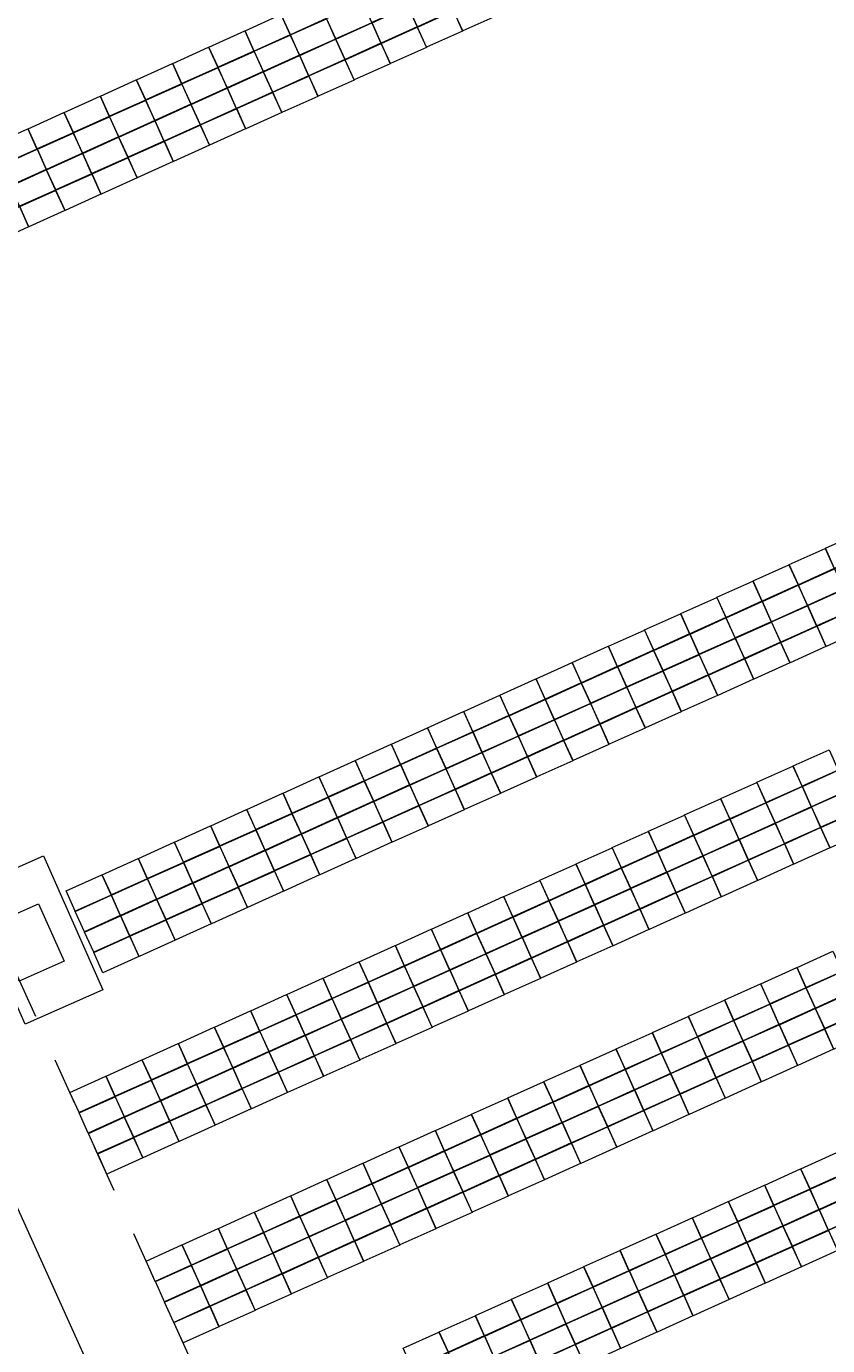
# Model space of a CAD drawing. Header units: metres. Extents: x 232744 to 233931, y 552844 to 554310.
# Tile 30 of 41: x 233578 to 233612, y 553873 to 553929. Entities that reach past the tile are written whole.
import ezdxf

# ---------------------------------------------------------------- set-up
doc = ezdxf.new("R2010")
doc.units = ezdxf.units.M
doc.linetypes.add('NLCS-HIDDEN', pattern=[4, 2, -2])
doc.layers.get('0').update_dxf_attribs({"lineweight": 18})
for name, color, linetype, lineweight in [('BH-N-contouren zonneakker', 251, 'NLCS-HIDDEN', 5), ('BH-N-hekwerk', 251, 'IE-TERREINAFSCHEIDING-KUNSTMATIG-OPEN', 18), ('BH-N-transformatorstations', 251, 'Continuous', 18), ('GP-Modules', 252, 'Continuous', 9)]:
    doc.layers.add(name, color=color, linetype=linetype, lineweight=lineweight)
doc.styles.add('Arial (bold)', font='arialbd.ttf')
doc.linetypes.add('IE-TERREINAFSCHEIDING-KUNSTMATIG-OPEN', pattern='A,7,-1.5,[67,NLCS.SHX,S=0.75,R=0,X=0,Y=0],-1.5', length=10)

# ---------------------------------------------------------------- blocks, each defined once
blk = doc.blocks.new('Transformatorstation')
at = {"layer": 'BH-N-hekwerk', "linetype": 'IE-TERREINAFSCHEIDING-KUNSTMATIG-OPEN', "flags": 128}
blk.add_lwpolyline([(-1.778, 3.07), (1.778, 3.07), (1.778, -3.07), (-1.778, -3.07)], close=True, dxfattribs=at)
at = {"layer": 'BH-N-transformatorstations', "flags": 128}
blk.add_lwpolyline([(-1.278, 1.32), (0.778, 1.32), (0.778, -1.32), (-1.278, -1.32)], close=True, dxfattribs=at)
at = {"layer": 'BH-N-transformatorstations', "insert": (-0.25, 0), "char_height": 0.00303, "attachment_point": 4, "line_spacing_factor": 0.992596, "style": 'Arial (bold)'}
blk.add_mtext('T', dxfattribs=at)
blk = doc.blocks.new('fs_3851793_full')
for p, q in [((0, 0), (1.65, 0)), ((0, -0.931), (0, 0)), ((1.65, 0), (1.65, -0.931)), ((1.65, -0.931), (0, -0.931)), ((0, -0.943), (1.65, -0.943)), ((0, -1.874), (0, -0.943)), ((1.65, -0.943), (1.65, -1.874)), ((1.65, -1.874), (0, -1.874)), ((0, -1.886), (1.65, -1.886)), ((0, -2.818), (0, -1.886)), ((1.65, -1.886), (1.65, -2.818)), ((1.65, -2.818), (0, -2.818)), ((0, -2.83), (1.65, -2.83)), ((0, -3.761), (0, -2.83)), ((1.65, -2.83), (1.65, -3.761)), ((1.65, -3.761), (0, -3.761))]:
    blk.add_line(p, q)
blk = doc.blocks.new('fs_3851792_full')
for p, q in [((0, 0), (1.65, 0)), ((0, -0.931), (0, 0)), ((1.65, 0), (1.65, -0.931)), ((1.65, -0.931), (0, -0.931)), ((0, -0.943), (1.65, -0.943)), ((0, -1.874), (0, -0.943)), ((1.65, -0.943), (1.65, -1.874)), ((1.65, -1.874), (0, -1.874)), ((0, -1.886), (1.65, -1.886)), ((0, -2.818), (0, -1.886)), ((1.65, -1.886), (1.65, -2.818)), ((1.65, -2.818), (0, -2.818)), ((0, -2.83), (1.65, -2.83)), ((0, -3.761), (0, -2.83)), ((1.65, -2.83), (1.65, -3.761)), ((1.65, -3.761), (0, -3.761))]:
    blk.add_line(p, q)

msp = doc.modelspace()

# ---------------------------------------------------------------- linework, layer by layer
at = {"layer": 'BH-N-contouren zonneakker', "flags": 128}
msp.add_lwpolyline([(233696.21, 554028.703), (233771.841, 554063.79), (233855.886, 553897.064), (233621.819, 553791.402), (233544.962, 553961.662)], close=True, dxfattribs=at)
at = {"layer": 'BH-N-hekwerk', "flags": 128}
msp.add_lwpolyline([(233694.558, 554032.346), (233773.67, 554069.048), (233861.337, 553895.136), (233619.819, 553786.11), (233539.659, 553963.687)], close=True, dxfattribs=at)

# ---------------------------------------------------------------- block references
at = {"layer": 'BH-N-transformatorstations', "rotation": 23.90528140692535}
msp.add_blockref('Transformatorstation', (233578.52, 553890.405), dxfattribs=at)
at = {"layer": 'GP-Modules'}
for name, p, rotation in [('fs_3851793_full', (233594.927, 553931.943, 2.169), 24.29533370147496), ('fs_3851793_full', (233593.412, 553931.259, 2.169), 24.29533370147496), ('fs_3851793_full', (233591.896, 553930.575, 2.169), 24.29533370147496), ('fs_3851793_full', (233590.381, 553929.891, 2.169), 24.29533370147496), ('fs_3851793_full', (233588.865, 553929.207, 2.169), 24.29533370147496), ('fs_3851793_full', (233587.35, 553928.523, 2.169), 24.29533370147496), ('fs_3851793_full', (233585.834, 553927.839, 2.169), 24.29533370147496), ('fs_3851793_full', (233584.319, 553927.155, 2.169), 24.29533370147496), ('fs_3851793_full', (233582.804, 553926.47, 2.169), 24.29533370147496), ('fs_3851793_full', (233581.288, 553925.786, 2.169), 24.29533370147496), ('fs_3851793_full', (233579.773, 553925.102, 2.169), 24.29533370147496), ('fs_3851793_full', (233578.257, 553924.418, 2.169), 24.29533370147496), ('fs_3851793_full', (233576.742, 553923.734, 2.169), 24.29533370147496), ('fs_3851793_full', (233575.226, 553923.05, 2.169), 24.29533370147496), ('fs_3851792_full', (233611.672, 553906.828, 2.169), 24.29533370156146), ('fs_3851792_full', (233610.156, 553906.144, 2.169), 24.29533370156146), ('fs_3851792_full', (233608.641, 553905.46, 2.169), 24.29533370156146), ('fs_3851792_full', (233607.125, 553904.776, 2.169), 24.29533370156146), ('fs_3851792_full', (233605.61, 553904.092, 2.169), 24.29533370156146), ('fs_3851792_full', (233604.094, 553903.408, 2.169), 24.29533370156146), ('fs_3851792_full', (233602.579, 553902.724, 2.169), 24.29533370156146), ('fs_3851792_full', (233601.064, 553902.04, 2.169), 24.29533370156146), ('fs_3851792_full', (233599.548, 553901.355, 2.169), 24.29533370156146), ('fs_3851792_full', (233598.033, 553900.671, 2.169), 24.29533370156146), ('fs_3851792_full', (233596.517, 553899.987, 2.169), 24.29533370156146), ('fs_3851792_full', (233595.002, 553899.303, 2.169), 24.29533370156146), ('fs_3851792_full', (233593.486, 553898.619, 2.169), 24.29533370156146), ('fs_3851792_full', (233591.971, 553897.935, 2.169), 24.29533370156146), ('fs_3851792_full', (233590.455, 553897.251, 2.169), 24.29533370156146), ('fs_3851792_full', (233610.318, 553897.703, 2.169), 24.29533370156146), ('fs_3851792_full', (233608.803, 553897.018, 2.169), 24.29533370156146), ('fs_3851792_full', (233588.94, 553896.567, 2.169), 24.29533370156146), ('fs_3851792_full', (233607.288, 553896.334, 2.169), 24.29533370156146), ('fs_3851792_full', (233587.424, 553895.883, 2.169), 24.29533370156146), ('fs_3851792_full', (233605.772, 553895.65, 2.169), 24.29533370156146), ('fs_3851792_full', (233585.909, 553895.199, 2.169), 24.29533370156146), ('fs_3851792_full', (233584.394, 553894.514, 2.169), 24.29533370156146), ('fs_3851792_full', (233604.257, 553894.966, 2.169), 24.29533370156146), ('fs_3851792_full', (233602.741, 553894.282, 2.169), 24.29533370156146), ('fs_3851792_full', (233582.878, 553893.83, 2.169), 24.29533370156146), ('fs_3851792_full', (233601.226, 553893.598, 2.169), 24.29533370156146), ('fs_3851792_full', (233581.363, 553893.146, 2.169), 24.29533370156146), ('fs_3851792_full', (233599.71, 553892.914, 2.169), 24.29533370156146), ('fs_3851792_full', (233579.847, 553892.462, 2.169), 24.29533370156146), ('fs_3851792_full', (233598.195, 553892.23, 2.169), 24.29533370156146), ('fs_3851792_full', (233596.679, 553891.546, 2.169), 24.29533370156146), ('fs_3851792_full', (233595.164, 553890.861, 2.169), 24.29533370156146), ('fs_3851792_full', (233593.648, 553890.177, 2.169), 24.29533370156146), ('fs_3851792_full', (233592.133, 553889.493, 2.169), 24.29533370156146), ('fs_3851792_full', (233610.481, 553889.261, 2.169), 24.29533370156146), ('fs_3851792_full', (233590.618, 553888.809, 2.169), 24.29533370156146), ('fs_3851792_full', (233608.965, 553888.577, 2.169), 24.29533370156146), ('fs_3851792_full', (233589.102, 553888.125, 2.169), 24.29533370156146), ('fs_3851792_full', (233607.45, 553887.893, 2.169), 24.29533370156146), ('fs_3851792_full', (233587.587, 553887.441, 2.169), 24.29533370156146), ('fs_3851792_full', (233586.071, 553886.757, 2.169), 24.29533370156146), ('fs_3851792_full', (233605.934, 553887.209, 2.169), 24.29533370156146), ('fs_3851792_full', (233604.419, 553886.524, 2.169), 24.29533370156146), ('fs_3851792_full', (233584.556, 553886.073, 2.169), 24.29533370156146), ('fs_3851792_full', (233602.903, 553885.84, 2.169), 24.29533370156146), ('fs_3851792_full', (233583.04, 553885.389, 2.169), 24.29533370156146), ('fs_3851792_full', (233601.388, 553885.156, 2.169), 24.29533370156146), ('fs_3851792_full', (233581.525, 553884.705, 2.169), 24.29533370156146), ('fs_3851792_full', (233599.872, 553884.472, 2.169), 24.29533370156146), ('fs_3851792_full', (233580.009, 553884.02, 2.169), 24.29533370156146), ('fs_3851792_full', (233598.357, 553883.788, 2.169), 24.29533370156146), ('fs_3851792_full', (233596.842, 553883.104, 2.169), 24.29533370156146), ('fs_3851792_full', (233595.326, 553882.42, 2.169), 24.29533370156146), ('fs_3851792_full', (233593.811, 553881.736, 2.169), 24.29533370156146), ('fs_3851792_full', (233592.295, 553881.052, 2.169), 24.29533370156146), ('fs_3851792_full', (233610.643, 553880.819, 2.169), 24.29533370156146), ('fs_3851792_full', (233590.78, 553880.368, 2.169), 24.29533370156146), ('fs_3851792_full', (233609.127, 553880.135, 2.169), 24.29533370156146), ('fs_3851792_full', (233589.264, 553879.683, 2.169), 24.29533370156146), ('fs_3851792_full', (233587.749, 553878.999, 2.169), 24.29533370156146), ('fs_3851792_full', (233607.612, 553879.451, 2.169), 24.29533370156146), ('fs_3851792_full', (233606.096, 553878.767, 2.169), 24.29533370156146), ('fs_3851792_full', (233586.233, 553878.315, 2.169), 24.29533370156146), ('fs_3851792_full', (233604.581, 553878.083, 2.169), 24.29533370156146), ('fs_3851792_full', (233584.718, 553877.631, 2.169), 24.29533370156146), ('fs_3851792_full', (233603.066, 553877.399, 2.169), 24.29533370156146), ('fs_3851792_full', (233583.202, 553876.947, 2.169), 24.29533370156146), ('fs_3851792_full', (233601.55, 553876.715, 2.169), 24.29533370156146), ('fs_3851792_full', (233600.035, 553876.03, 2.169), 24.29533370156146), ('fs_3851792_full', (233598.519, 553875.346, 2.169), 24.29533370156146), ('fs_3851792_full', (233597.004, 553874.662, 2.169), 24.29533370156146), ('fs_3851792_full', (233595.488, 553873.978, 2.169), 24.29533370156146), ('fs_3851792_full', (233593.973, 553873.294, 2.169), 24.29533370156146)]:
    msp.add_blockref(name, p, dxfattribs=dict(at, rotation=rotation))

doc.saveas('drawing.dxf')
